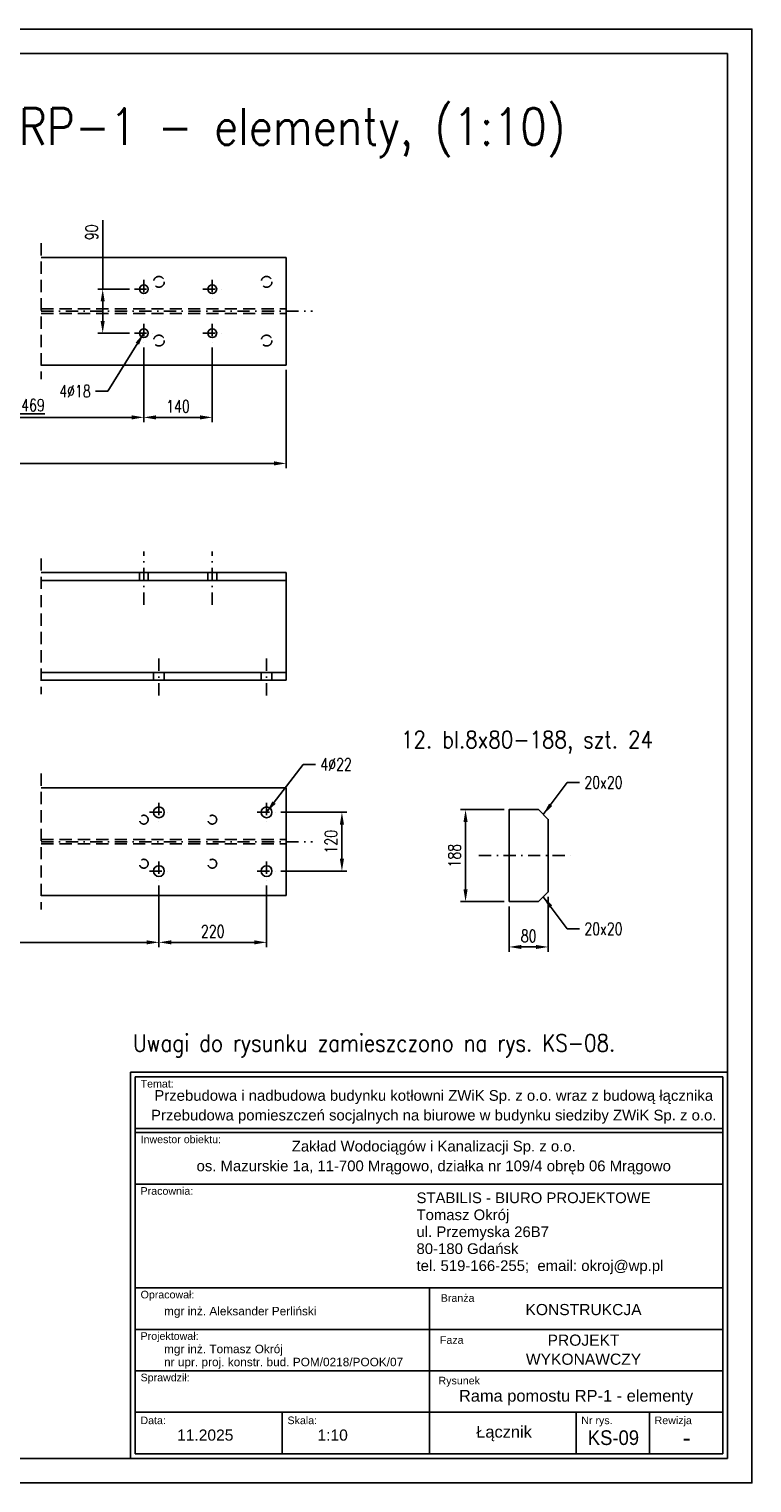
# Model space of a CAD drawing. Header units: centimetres. Extents: x 686402 to 1830517, y -1283654 to -666360.
# Tile 17 of 35: x 1762849 to 1764327, y -1045048 to -1042078. Entities that reach past the tile are written whole.
import ezdxf
from ezdxf.enums import TextEntityAlignment as Align

# ---------------------------------------------------------------- set-up
doc = ezdxf.new("R2010")
doc.units = ezdxf.units.CM
doc.header["$LTSCALE"] = 50
doc.header["$MEASUREMENT"] = 0
doc.linetypes.add('DASHDOT', pattern=[1, 0.5, -0.25, 0, -0.25])
doc.linetypes.add('DASHED', pattern=[0.75, 0.5, -0.25])
for name, color, linetype in [('0-Ramki', 2, 'Continuous'), ('k_stal_niewid', 4, 'DASHED'), ('k_stal_opisy_5', 2, 'Continuous'), ('k_stal_osie', 1, 'DASHDOT'), ('k_stal_otwory', 1, 'DASHDOT'), ('k_stal_widok', 7, 'Continuous'), ('k_stal_wymiary', 3, 'Continuous')]:
    doc.layers.add(name, color=color, linetype=linetype)
doc.styles.add('ROMANS', font='ROMANS.SHX', dxfattribs={"width": 0.85})
doc.styles.add('standard2', font='ARIAL.TTF', dxfattribs={"height": 20})
doc.styles.add('TXT3', font='romans.shx', dxfattribs={"width": 0.75})
doc.dimstyles.new('Skala_1_10', dxfattribs={"dimscale": 10, "dimtxt": 2.5, "dimasz": 2.5, "dimexe": 1, "dimexo": 1, "dimgap": 1, "dimtad": 1, "dimdec": 0, "dimzin": 0, "dimdsep": 46, "dimtxsty": 'TXT3', "dimcen": 2.5, "dimadec": 0, "dimazin": 0, "dimtfac": 1, "dimtdec": 0, "dimtmove": 0, "dimatfit": 3, "dimfxl": 0, "dimtolj": 1, "dimtzin": 0, "dimarcsym": 0})

# ---------------------------------------------------------------- blocks, each defined once
blk = doc.blocks.new('*D960')
at = {"layer": 'Defpoints', "color": 0}
for p in [(1760564.5, -1042764.6), (1763374.5, -1042764.6), (1763374.5, -1042965.5)]:
    blk.add_point(p, dxfattribs=at)
at = {"layer": 'k_stal_wymiary', "color": 0, "lineweight": -2}
for p, q in [((1760564.5, -1042774.6), (1760564.5, -1042975.5)), ((1763374.5, -1042774.6), (1763374.5, -1042975.5)), ((1760589.5, -1042965.5), (1763349.5, -1042965.5))]:
    blk.add_line(p, q, dxfattribs=at)
at = {"layer": 'k_stal_wymiary', "color": 0}
for points in [[(1760589.5, -1042961.3), (1760589.5, -1042969.7), (1760564.5, -1042965.5)], [(1763349.5, -1042961.3), (1763349.5, -1042969.7), (1763374.5, -1042965.5)]]:
    blk.add_solid(points, dxfattribs=at)
at = {"layer": 'k_stal_wymiary', "color": 0, "insert": (1761969.5, -1042940.5), "char_height": 25, "attachment_point": 5, "style": 'TXT3'}
blk.add_mtext('\\A1;\\L5810', dxfattribs=at)
blk = doc.blocks.new('*D967')
at = {"layer": 'Defpoints', "color": 0}
for p in [(1762614.5, -1042718.8), (1763083.5, -1042718.8), (1763083.5, -1042871.5)]:
    blk.add_point(p, dxfattribs=at)
at = {"layer": 'k_stal_wymiary', "color": 0, "lineweight": -2}
for p, q in [((1762614.5, -1042728.8), (1762614.5, -1042881.5)), ((1763083.5, -1042728.8), (1763083.5, -1042881.5)), ((1762639.5, -1042871.5), (1763058.5, -1042871.5))]:
    blk.add_line(p, q, dxfattribs=at)
at = {"layer": 'k_stal_wymiary', "color": 0}
for points in [[(1762639.5, -1042867.3), (1762639.5, -1042875.7), (1762614.5, -1042871.5)], [(1763058.5, -1042867.3), (1763058.5, -1042875.7), (1763083.5, -1042871.5)]]:
    blk.add_solid(points, dxfattribs=at)
at = {"layer": 'k_stal_wymiary', "color": 0, "insert": (1762849, -1042846.5), "char_height": 25, "attachment_point": 5, "style": 'TXT3'}
blk.add_mtext('\\A1;\\L1469', dxfattribs=at)
blk = doc.blocks.new('*D968')
at = {"layer": 'Defpoints', "color": 0}
for p in [(1763083.5, -1042718.8), (1763223.5, -1042718.8), (1763223.5, -1042871.5)]:
    blk.add_point(p, dxfattribs=at)
at = {"layer": 'k_stal_wymiary', "color": 0, "lineweight": -2}
for p, q in [((1763083.5, -1042728.8), (1763083.5, -1042881.5)), ((1763223.5, -1042728.8), (1763223.5, -1042881.5)), ((1763108.5, -1042871.5), (1763198.5, -1042871.5))]:
    blk.add_line(p, q, dxfattribs=at)
at = {"layer": 'k_stal_wymiary', "color": 0}
for points in [[(1763108.5, -1042867.3), (1763108.5, -1042875.7), (1763083.5, -1042871.5)], [(1763198.5, -1042867.3), (1763198.5, -1042875.7), (1763223.5, -1042871.5)]]:
    blk.add_solid(points, dxfattribs=at)
at = {"layer": 'k_stal_wymiary', "color": 0, "insert": (1763153.5, -1042849), "char_height": 25, "attachment_point": 5, "style": 'TXT3'}
blk.add_mtext('\\A1;140', dxfattribs=at)
blk = doc.blocks.new('*D971')
at = {"layer": 'Defpoints', "color": 0}
for p in [(1760824.5, -1043817.5), (1763114.5, -1043817.5), (1763114.5, -1043943.9)]:
    blk.add_point(p, dxfattribs=at)
at = {"layer": 'k_stal_wymiary', "color": 0, "lineweight": -2}
for p, q in [((1760824.5, -1043827.5), (1760824.5, -1043953.9)), ((1763114.5, -1043827.5), (1763114.5, -1043953.9)), ((1760849.5, -1043943.9), (1763089.5, -1043943.9))]:
    blk.add_line(p, q, dxfattribs=at)
at = {"layer": 'k_stal_wymiary', "color": 0}
for points in [[(1760849.5, -1043939.8), (1760849.5, -1043948.1), (1760824.5, -1043943.9)], [(1763089.5, -1043939.8), (1763089.5, -1043948.1), (1763114.5, -1043943.9)]]:
    blk.add_solid(points, dxfattribs=at)
at = {"layer": 'k_stal_wymiary', "color": 0, "insert": (1761969.5, -1043918.9), "char_height": 25, "attachment_point": 5, "style": 'TXT3'}
blk.add_mtext('\\A1;\\L5290', dxfattribs=at)
blk = doc.blocks.new('*D972')
at = {"layer": 'Defpoints', "color": 0}
for p in [(1763114.5, -1043817.5), (1763334.5, -1043817.5), (1763334.5, -1043943.9)]:
    blk.add_point(p, dxfattribs=at)
at = {"layer": 'k_stal_wymiary', "color": 0, "lineweight": -2}
for p, q in [((1763114.5, -1043827.5), (1763114.5, -1043953.9)), ((1763334.5, -1043827.5), (1763334.5, -1043953.9)), ((1763139.5, -1043943.9), (1763309.5, -1043943.9))]:
    blk.add_line(p, q, dxfattribs=at)
at = {"layer": 'k_stal_wymiary', "color": 0}
for points in [[(1763139.5, -1043939.8), (1763139.5, -1043948.1), (1763114.5, -1043943.9)], [(1763309.5, -1043939.8), (1763309.5, -1043948.1), (1763334.5, -1043943.9)]]:
    blk.add_solid(points, dxfattribs=at)
at = {"layer": 'k_stal_wymiary', "color": 0, "insert": (1763224.5, -1043921.4), "char_height": 25, "attachment_point": 5, "style": 'TXT3'}
blk.add_mtext('\\A1;220', dxfattribs=at)
blk = doc.blocks.new('*D973')
at = {"layer": 'Defpoints', "color": 0}
for p in [(1763353.7, -1043678.3), (1763353.7, -1043798.3), (1763488.5, -1043798.3)]:
    blk.add_point(p, dxfattribs=at)
at = {"layer": 'k_stal_wymiary', "color": 0, "lineweight": -2}
for p, q in [((1763363.7, -1043678.3), (1763498.5, -1043678.3)), ((1763488.5, -1043703.3), (1763488.5, -1043773.3)), ((1763363.7, -1043798.3), (1763498.5, -1043798.3))]:
    blk.add_line(p, q, dxfattribs=at)
at = {"layer": 'k_stal_wymiary', "color": 0}
for points in [[(1763484.3, -1043703.3), (1763492.7, -1043703.3), (1763488.5, -1043678.3)], [(1763484.3, -1043773.3), (1763492.7, -1043773.3), (1763488.5, -1043798.3)]]:
    blk.add_solid(points, dxfattribs=at)
at = {"layer": 'k_stal_wymiary', "color": 0, "insert": (1763466, -1043738.3), "char_height": 25, "attachment_point": 5, "rotation": 90, "style": 'TXT3'}
blk.add_mtext('\\A1;120', dxfattribs=at)
blk = doc.blocks.new('*D989')
at = {"layer": 'Defpoints', "color": 0}
for p in [(1763830.2, -1043672.8), (1763741.2, -1043860.8), (1763830.2, -1043860.8)]:
    blk.add_point(p, dxfattribs=at)
at = {"layer": 'k_stal_wymiary', "color": 0, "lineweight": -2}
for p, q in [((1763820.2, -1043672.8), (1763731.2, -1043672.8)), ((1763741.2, -1043697.8), (1763741.2, -1043835.8)), ((1763820.2, -1043860.8), (1763731.2, -1043860.8))]:
    blk.add_line(p, q, dxfattribs=at)
at = {"layer": 'k_stal_wymiary', "color": 0}
for points in [[(1763737.1, -1043697.8), (1763745.4, -1043697.8), (1763741.2, -1043672.8)], [(1763737.1, -1043835.8), (1763745.4, -1043835.8), (1763741.2, -1043860.8)]]:
    blk.add_solid(points, dxfattribs=at)
at = {"layer": 'k_stal_wymiary', "color": 0, "insert": (1763718.7, -1043766.8), "char_height": 25, "attachment_point": 5, "rotation": 90, "style": 'TXT3'}
blk.add_mtext('\\A1;188', dxfattribs=at)
blk = doc.blocks.new('*D990')
at = {"layer": 'Defpoints', "color": 0}
for p in [(1763830.2, -1043860.8), (1763910.2, -1043840.8), (1763910.2, -1043953.3)]:
    blk.add_point(p, dxfattribs=at)
at = {"layer": 'k_stal_wymiary', "color": 0, "lineweight": -2}
for p, q in [((1763910.2, -1043850.8), (1763910.2, -1043963.3)), ((1763830.2, -1043870.8), (1763830.2, -1043963.3)), ((1763855.2, -1043953.3), (1763885.2, -1043953.3))]:
    blk.add_line(p, q, dxfattribs=at)
at = {"layer": 'k_stal_wymiary', "color": 0}
for points in [[(1763855.2, -1043949.2), (1763855.2, -1043957.5), (1763830.2, -1043953.3)], [(1763885.2, -1043949.2), (1763885.2, -1043957.5), (1763910.2, -1043953.3)]]:
    blk.add_solid(points, dxfattribs=at)
at = {"layer": 'k_stal_wymiary', "color": 0, "insert": (1763870.2, -1043930.8), "char_height": 25, "attachment_point": 5, "style": 'TXT3'}
blk.add_mtext('\\A1;80', dxfattribs=at)
blk = doc.blocks.new('*D993')
at = {"layer": 'Defpoints', "color": 0}
for p in [(1763064.3, -1042609.6), (1762999.5, -1042699.6), (1763064.3, -1042699.6)]:
    blk.add_point(p, dxfattribs=at)
at = {"layer": 'k_stal_wymiary', "color": 0, "lineweight": -2}
for p, q in [((1762999.5, -1042609.6), (1762999.5, -1042468.3)), ((1763054.3, -1042609.6), (1762989.5, -1042609.6)), ((1762999.5, -1042674.6), (1762999.5, -1042634.6)), ((1763054.3, -1042699.6), (1762989.5, -1042699.6))]:
    blk.add_line(p, q, dxfattribs=at)
at = {"layer": 'k_stal_wymiary', "color": 0}
for points in [[(1762995.3, -1042634.6), (1763003.7, -1042634.6), (1762999.5, -1042609.6)], [(1762995.3, -1042674.6), (1763003.7, -1042674.6), (1762999.5, -1042699.6)]]:
    blk.add_solid(points, dxfattribs=at)
at = {"layer": 'k_stal_wymiary', "color": 0, "insert": (1762977, -1042493.5), "char_height": 25, "attachment_point": 5, "rotation": 90, "style": 'TXT3'}
blk.add_mtext('\\A1;90', dxfattribs=at)

msp = doc.modelspace()

# ---------------------------------------------------------------- linework, layer by layer
at = {"layer": '0-Ramki', "color": 1}
for p, q in [((1760376.6, -1042128.2), (1764276.6, -1042128.2)), ((1764276.6, -1042128.2), (1764276.6, -1044998.2)), ((1760376.6, -1044998.2), (1764276.6, -1044998.2))]:
    msp.add_line(p, q, dxfattribs=at)
at = {"layer": '0-Ramki', "color": 2}
for p, q in [((1763065.9, -1044219), (1763065.9, -1044988.5)), ((1764266.9, -1044219), (1764266.9, -1044988.5)), ((1763667.5, -1044649.8), (1763065.9, -1044649.8)), ((1763065.9, -1044649.8), (1763065.9, -1044903.8)), ((1763667.5, -1044903.8), (1763667.5, -1044649.8)), ((1763065.9, -1044734.5), (1763667.5, -1044734.5)), ((1763065.9, -1044819.2), (1763667.5, -1044819.2)), ((1763667.5, -1044819.2), (1764266.9, -1044819.2)), ((1763065.9, -1044903.8), (1763667.5, -1044903.8)), ((1763065.9, -1044988.5), (1763065.9, -1044903.8)), ((1763366.7, -1044988.5), (1763366.7, -1044903.8)), ((1763667.5, -1044988.5), (1763667.5, -1044903.8)), ((1763967.2, -1044988.5), (1763967.2, -1044903.8)), ((1764117.1, -1044988.5), (1764117.1, -1044903.8)), ((1764266.9, -1044903.8), (1764266.9, -1044988.5)), ((1764266.9, -1044988.5), (1763065.9, -1044988.5))]:
    msp.add_line(p, q, dxfattribs=at)
at = {"layer": '0-Ramki', "color": 1}
msp.add_lwpolyline([(1763056.2, -1044209.2), (1764276.6, -1044209.2), (1764276.6, -1044998.2), (1763056.2, -1044998.2)], close=True, dxfattribs=at)
at = {"layer": '0-Ramki', "color": 2}
for points in [[(1763065.9, -1044219), (1764266.9, -1044219), (1764266.9, -1044324.4), (1763065.9, -1044324.4)], [(1763065.9, -1044332.7), (1764266.9, -1044332.7), (1764266.9, -1044438.1), (1763065.9, -1044438.1)], [(1763667.5, -1044649.8), (1764266.9, -1044649.8), (1764266.9, -1044734.5), (1763667.5, -1044734.5)], [(1763667.5, -1044734.5), (1764266.9, -1044734.5), (1764266.9, -1044819.2), (1763667.5, -1044819.2)], [(1763667.5, -1044819.2), (1764266.9, -1044819.2), (1764266.9, -1044903.8), (1763667.5, -1044903.8)]]:
    msp.add_lwpolyline(points, close=True, dxfattribs=at)
at = {"layer": 'Defpoints'}
msp.add_lwpolyline([(1760126.6, -1045048.2), (1764326.6, -1045048.2), (1764326.6, -1042078.2), (1760126.6, -1042078.2)], close=True, dxfattribs=at)
at = {"layer": 'k_stal_niewid'}
for p, q in [((1762874, -1042515.5), (1762874, -1042793.2)), ((1762874, -1042649.9), (1763374.5, -1042649.9)), ((1762874, -1042659.4), (1763374.5, -1042659.4)), ((1762874, -1043159.5), (1762874, -1043437.2)), ((1763074.5, -1043188.6), (1763074.5, -1043204.6)), ((1763092.5, -1043188.6), (1763092.5, -1043204.6)), ((1763214.5, -1043188.6), (1763214.5, -1043204.6)), ((1763232.5, -1043188.6), (1763232.5, -1043204.6)), ((1763103.5, -1043408.6), (1763103.5, -1043392.6)), ((1763103.5, -1043398.6), (1763103.5, -1043408.6)), ((1763203.5, -1043408.6), (1763103.5, -1043408.6)), ((1763125.5, -1043408.6), (1763125.5, -1043392.6)), ((1763323.5, -1043408.6), (1763323.5, -1043392.6)), ((1763345.5, -1043408.6), (1763345.5, -1043392.6)), ((1762874, -1043599.2), (1762874, -1043876.8)), ((1762874, -1043733.5), (1763374.5, -1043733.5)), ((1762874, -1043743), (1763374.5, -1043743))]:
    msp.add_line(p, q, dxfattribs=at)
for centre, radius in [((1763114.5, -1042594.6), 11), ((1763334.5, -1042594.6), 11), ((1763114.5, -1042714.6), 11), ((1763334.5, -1042714.6), 11), ((1763083.5, -1043693.3), 9), ((1763223.5, -1043693.3), 9), ((1763083.5, -1043783.3), 9), ((1763223.5, -1043783.3), 9)]:
    msp.add_circle(centre, radius, dxfattribs=at)
at = {"layer": 'k_stal_osie'}
for p, q in [((1762874, -1042654.6), (1763428.4, -1042654.6)), ((1762874, -1043738.3), (1763428.4, -1043738.3)), ((1763768.7, -1043766.8), (1763966.2, -1043766.8))]:
    msp.add_line(p, q, dxfattribs=at)
at = {"layer": 'k_stal_otwory'}
for p, q in [((1763064.3, -1042609.6), (1763102.7, -1042609.6)), ((1763083.5, -1042590.4), (1763083.5, -1042628.8)), ((1763204.3, -1042609.6), (1763242.7, -1042609.6)), ((1763223.5, -1042590.4), (1763223.5, -1042628.8)), ((1763064.3, -1042699.6), (1763102.7, -1042699.6)), ((1763083.5, -1042680.4), (1763083.5, -1042718.8)), ((1763204.3, -1042699.6), (1763242.7, -1042699.6)), ((1763223.5, -1042680.4), (1763223.5, -1042718.8)), ((1763083.5, -1043254.2), (1763083.5, -1043145.7)), ((1763223.5, -1043254.2), (1763223.5, -1043145.7)), ((1763114.5, -1043439.4), (1763114.5, -1043358.6)), ((1763334.5, -1043439.4), (1763334.5, -1043358.6)), ((1763095.3, -1043678.3), (1763133.7, -1043678.3)), ((1763114.5, -1043659.1), (1763114.5, -1043697.5)), ((1763315.3, -1043678.3), (1763353.7, -1043678.3)), ((1763334.5, -1043659.1), (1763334.5, -1043697.5)), ((1763095.3, -1043798.3), (1763133.7, -1043798.3)), ((1763114.5, -1043779.1), (1763114.5, -1043817.5)), ((1763315.3, -1043798.3), (1763353.7, -1043798.3)), ((1763334.5, -1043779.1), (1763334.5, -1043817.5))]:
    msp.add_line(p, q, dxfattribs=at)
at = {"layer": 'k_stal_widok'}
for p, q in [((1762874, -1042544.6), (1763374.5, -1042544.6)), ((1763374.5, -1042764.6), (1763374.5, -1042544.6)), ((1762874, -1042764.6), (1763374.5, -1042764.6)), ((1762874, -1043188.6), (1763374.5, -1043188.6)), ((1762874, -1043204.6), (1763374.5, -1043204.6)), ((1763374.5, -1043408.6), (1763374.5, -1043188.6)), ((1762874, -1043392.6), (1763374.5, -1043392.6)), ((1762874, -1043408.6), (1763374.5, -1043408.6)), ((1762874, -1043628.3), (1763374.5, -1043628.3)), ((1763374.5, -1043848.3), (1763374.5, -1043628.3)), ((1762874, -1043848.3), (1763374.5, -1043848.3))]:
    msp.add_line(p, q, dxfattribs=at)
msp.add_lwpolyline([(1763830.2, -1043860.8), (1763890.2, -1043860.8), (1763910.2, -1043840.8), (1763910.2, -1043692.8), (1763890.2, -1043672.8), (1763830.2, -1043672.8)], close=True, dxfattribs=at)
for centre, radius in [((1763083.5, -1042609.6), 9), ((1763223.5, -1042609.6), 9), ((1763083.5, -1042699.6), 9), ((1763223.5, -1042699.6), 9), ((1763114.5, -1043678.3), 11), ((1763334.5, -1043678.3), 11), ((1763114.5, -1043798.3), 11), ((1763334.5, -1043798.3), 11)]:
    msp.add_circle(centre, radius, dxfattribs=at)

# ---------------------------------------------------------------- texts
at = {"layer": '0-Ramki', "color": 1, "style": 'standard2'}
for s, height, p in [('Temat:', 15.57, (1763077, -1044232.7)), ('Inwestor obiektu:', 15.568, (1763077, -1044346.4)), ('Pracownia:', 15.57, (1763077, -1044451.8)), ('STABILIS - BIURO PROJEKTOWE', 21.795, (1763641, -1044465.8)), ('Tomasz Okrój', 21.795, (1763641, -1044500.5)), ('ul. Przemyska 26B7', 21.795, (1763641, -1044535.1)), ('80-180 Gdańsk', 21.795, (1763641, -1044569.7)), ('tel. 519-166-255;  email: okroj@wp.pl', 21.795, (1763641, -1044604.4)), ('Opracował:', 15.57, (1763077, -1044663.5)), ('mgr inż. Aleksander Perliński', 17.297, (1763124.9, -1044697.2)), ('Projektował:', 15.568, (1763077, -1044748.2)), ('mgr inż. Tomasz Okrój', 17.297, (1763124.9, -1044774.6)), ('nr upr. proj. konstr. bud. POM/0218/POOK/07', 17.297, (1763124.9, -1044801.2)), ('Sprawdził:', 15.57, (1763077, -1044832.9)), ('Data:', 15.57, (1763076.6, -1044920.4)), ('Skala:', 15.57, (1763377.3, -1044920.4)), ('Nr rys.', 15.57, (1763977.8, -1044920.4)), ('Rewizja', 15.57, (1764127.7, -1044920.4))]:
    msp.add_text(s, height=height, rotation=360, dxfattribs=at).set_placement(p, align=Align.MIDDLE_LEFT)
for s, height, p in [('Branża', 15.57, (1763725, -1044670.5)), ('KONSTRUKCJA', 22.832, (1763982.4, -1044694.1)), ('Faza', 15.57, (1763713, -1044756.3)), ('PROJEKT', 22.83, (1763982.4, -1044756.6)), ('WYKONAWCZY', 22.83, (1763982.4, -1044795.5)), ('Rysunek', 15.57, (1763728.3, -1044839.2)), ('Rama pomostu RP-1 - elementy', 24, (1763967.2, -1044870.2)), ('Łącznik', 24, (1763819.9, -1044943.8)), ('11.2025', 22.83, (1763209.1, -1044950.5)), ('1:10', 22.83, (1763469.6, -1044950.5)), ('-', 36.3, (1764193.4, -1044955.8))]:
    msp.add_text(s, height=height, rotation=360, dxfattribs=at).set_placement(p, align=Align.MIDDLE_CENTER)
at = {"layer": '0-Ramki', "color": 1, "style": 'standard2', "width": 0.9}
msp.add_text('KS-09', height=30, rotation=360, dxfattribs=at).set_placement((1764043.5, -1044955.8), align=Align.MIDDLE_CENTER)
at = {"layer": '0-Ramki', "color": 1, "width": 1336.4, "attachment_point": 2, "style": 'standard2'}
for s, insert, char_height in [('{\\fArial|b0|i0|c238|p34;Przebudowa i nadbudowa budynku kotłowni ZWiK Sp. z o.o. wraz z budową łącznika}', (1763676.2, -1044245.8), 21.7946), ('{\\fArial|b0|i0|c238|p34;Przebudowa pomieszczeń socjalnych na biurowe w budynku siedziby ZWiK Sp. z o.o.}', (1763676.2, -1044286), 21.7946), ('{\\fArial|b0|i0|c238|p34;Zakład Wodociągów i Kanalizacji Sp. z o.o.}', (1763676.2, -1044349.4), 21.795), ('{\\fArial|b0|i0|c238|p34;os. Mazurskie 1a, 11-700 Mrągowo, działka nr 109/4 obręb 06 Mrągowo}', (1763676.2, -1044389.7), 21.795)]:
    msp.add_mtext(s, dxfattribs=dict(at, insert=insert, char_height=char_height))
at = {"layer": 'k_stal_opisy_5', "ltscale": 0.6, "style": 'ROMANS', "width": 0.85}
msp.add_text('Rama pomostu RP-1 - elementy, (1:10)', height=75, dxfattribs=at).set_placement((1762128.7, -1042314.9))
at = {"layer": 'k_stal_opisy_5', "color": 2, "style": 'ROMANS', "width": 0.85}
msp.add_text('Uwagi do rysunku zamieszczono na rys. KS-08.', height=35, dxfattribs=at).set_placement((1763061.6, -1044166.9))
at = {"layer": 'k_stal_wymiary', "style": 'ROMANS', "width": 0.85}
msp.add_text('12. bl.8x80-188, szt. 24', height=35, dxfattribs=at).set_placement((1763609.3, -1043547.2))
at = {"layer": 'k_stal_wymiary', "char_height": 25, "width": 101, "style": 'TXT3'}
for s, insert, attachment_point in [('\\A1;4%%c18', (1762975, -1042805.5), 3), ('\\A1;4%%c22', (1763444.5, -1043567.8), 1), ('\\A1;20x20', (1763984.2, -1043604.8), 1), ('\\A1;20x20', (1763984.2, -1043928.8), 7)]:
    msp.add_mtext(s, dxfattribs=dict(at, insert=insert, attachment_point=attachment_point))

# ---------------------------------------------------------------- dimensions: what is measured, and where the dimension line sits
at = {"layer": 'k_stal_wymiary'}
dim = msp.add_linear_dim(base=(1762999.5, -1042699.6), p1=(1763064.3, -1042609.6), p2=(1763064.3, -1042699.6), angle=90, dimstyle='Skala_1_10', dxfattribs=at)
dim.commit()
dim.dimension.update_dxf_attribs({"geometry": '*D993', "text_midpoint": (1762999.5, -1042493.5), "dimtype": 160})
for base, p1, p2, text, picture, middle in [((1763083.5, -1042871.5), (1762614.5, -1042718.8), (1763083.5, -1042718.8), '\\L1469', '*D967', (1762849, -1042846.5)), ((1763374.5, -1042965.5), (1760564.5, -1042764.6), (1763374.5, -1042764.6), '\\L5810', '*D960', (1761969.5, -1042940.5)), ((1763114.5, -1043943.9), (1760824.5, -1043817.5), (1763114.5, -1043817.5), '\\L5290', '*D971', (1761969.5, -1043918.9))]:
    dim = msp.add_linear_dim(base=base, p1=p1, p2=p2, text=text, dimstyle='Skala_1_10', dxfattribs=at)
    dim.commit()
    dim.dimension.update_dxf_attribs({"geometry": picture, "text_midpoint": middle})
for base, p1, p2, picture, middle in [((1763223.5, -1042871.5), (1763083.5, -1042718.8), (1763223.5, -1042718.8), '*D968', (1763153.5, -1042849)), ((1763334.5, -1043943.9), (1763114.5, -1043817.5), (1763334.5, -1043817.5), '*D972', (1763224.5, -1043921.4)), ((1763910.2, -1043953.3), (1763830.2, -1043860.8), (1763910.2, -1043840.8), '*D990', (1763870.2, -1043930.8))]:
    dim = msp.add_linear_dim(base=base, p1=p1, p2=p2, dimstyle='Skala_1_10', dxfattribs=at)
    dim.commit()
    dim.dimension.update_dxf_attribs({"geometry": picture, "text_midpoint": middle})
for base, p1, p2, picture, middle in [((1763488.5, -1043798.3), (1763353.7, -1043678.3), (1763353.7, -1043798.3), '*D973', (1763466, -1043738.3)), ((1763741.2, -1043860.8), (1763830.2, -1043672.8), (1763830.2, -1043860.8), '*D989', (1763718.7, -1043766.8))]:
    dim = msp.add_linear_dim(base=base, p1=p1, p2=p2, angle=90, dimstyle='Skala_1_10', dxfattribs=at)
    dim.commit()
    dim.dimension.update_dxf_attribs({"geometry": picture, "text_midpoint": middle})

# ---------------------------------------------------------------- leaders
at = {"layer": 'k_stal_wymiary', "annotation_type": 0, "has_hookline": 1}
for points, hookline_direction, text_width in [([(1763083.5, -1042699.6), (1763010, -1042818), (1762985, -1042818)], 1, 61.6), ([(1763334.5, -1043678.3), (1763409.5, -1043580.3), (1763434.5, -1043580.3)], 0, 65.2), ([(1763900.2, -1043682.8), (1763949.2, -1043617.3), (1763974.2, -1043617.3)], 0, 81.2), ([(1763900.2, -1043850.8), (1763949.2, -1043916.3), (1763974.2, -1043916.3)], 0, 81.2)]:
    msp.add_leader(points, dimstyle='Skala_1_10', override={"dimgap": 1, "dimtad": 0}, dxfattribs=dict(at, hookline_direction=hookline_direction, text_width=text_width))

doc.saveas('drawing.dxf')
